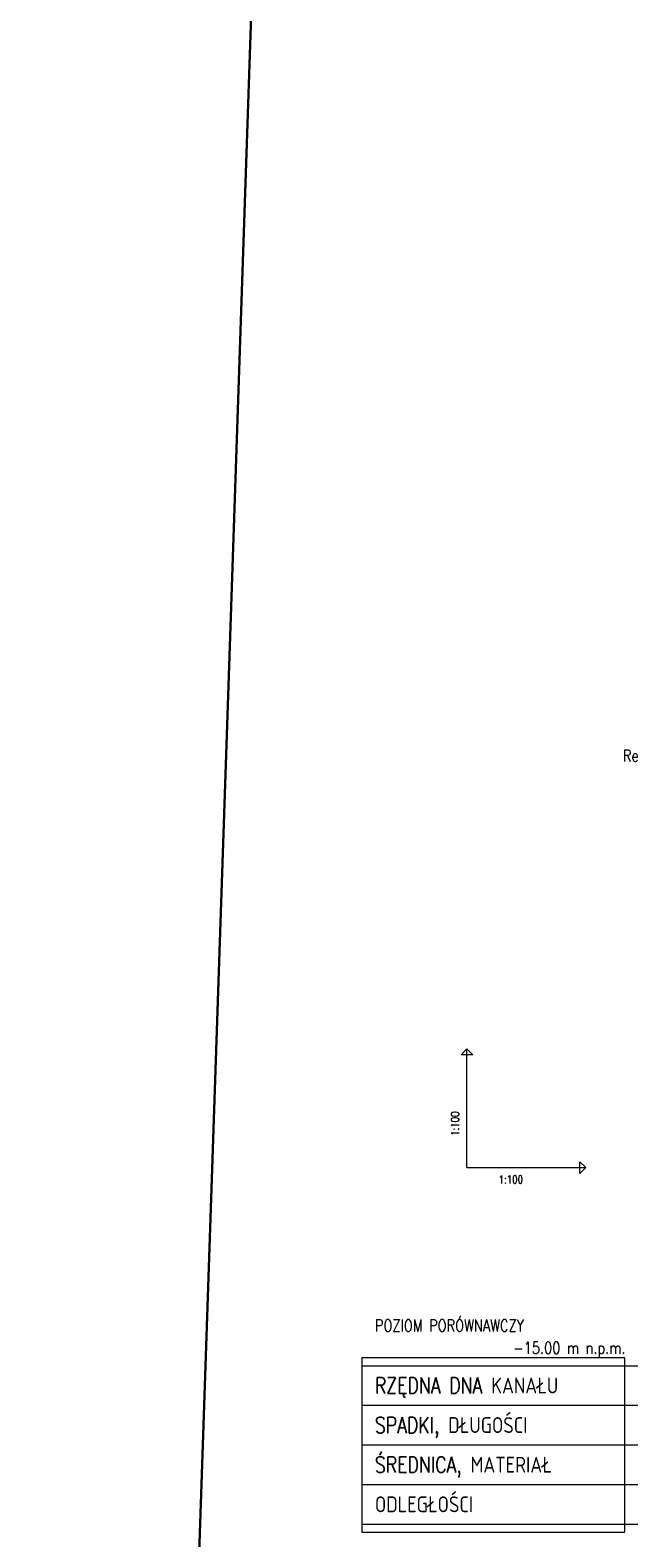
# Model space of a CAD drawing. Header units: millimetres. Extents: x 50853 to 54955, y -8480 to -6058.
# Tile 9 of 28: x 50853 to 51004, y -7208 to -6827. Entities that reach past the tile are written whole.
import ezdxf
from ezdxf.enums import TextEntityAlignment as Align

# ---------------------------------------------------------------- set-up
doc = ezdxf.new("R2010")
doc.units = ezdxf.units.MM
doc.header["$LTSCALE"] = 5
for name, color, linetype, lineweight in [('Liczby', 7, 'Continuous', 20), ('Linie_odn', 7, 'Continuous', 13), ('Linie_tabeli', 7, 'Continuous', 13), ('mm_odwierty', 32, 'Continuous', 20), ('Wymiary', 7, 'Continuous', 13)]:
    doc.layers.add(name, color=color, linetype=linetype, lineweight=lineweight)
doc.styles.add('Styl1', font='SIMPLEX.shx', dxfattribs={"width": 0.8})
doc.styles.add('Styl10', font='SIMPLEX.shx', dxfattribs={"width": 0.8})
doc.styles.add('Styl13', font='SIMPLEX.shx', dxfattribs={"width": 0.8})
doc.styles.add('Styl8', font='SIMPLEX.shx', dxfattribs={"width": 0.8})

msp = doc.modelspace()

# ---------------------------------------------------------------- linework, layer by layer
at = {"layer": 'Linie_odn'}
for q in [(50963.13, -7084.2), (50993.13, -7114.2)]:
    msp.add_line((50963.13, -7114.2), q, dxfattribs=at)
for points in [[(50963.13, -7084.2), (50964.63, -7085.7), (50961.63, -7085.7)], [(50993.13, -7114.2), (50991.63, -7115.7), (50991.63, -7112.7)]]:
    msp.add_lwpolyline(points, close=True, dxfattribs=at)
at = {"layer": 'Linie_tabeli'}
for p, q in [((50936.57, -7164.2), (51007.19, -7164.2)), ((50936.57, -7174.2), (51007.19, -7174.2)), ((50936.57, -7184.2), (51007.19, -7184.2)), ((50936.57, -7194.2), (51007.19, -7194.2)), ((50936.57, -7204.2), (51007.19, -7204.2))]:
    msp.add_line(p, q, dxfattribs=at)
msp.add_lwpolyline([(50936.57, -7206.2), (51002.97, -7206.2), (51002.97, -7162.2), (50936.57, -7162.2)], close=True, dxfattribs=at)
at = {"layer": 'mm_odwierty', "color": 1, "lineweight": 30}
msp.add_line((50852.82, -8475.03), (50934.17, -6067.39), dxfattribs=at)

# ---------------------------------------------------------------- texts
at = {"layer": 'Liczby', "style": 'Styl13', "width": 0.8}
msp.add_text('Rew.1', height=3, dxfattribs=at).set_placement((51007.19, -7011.7), align=Align.CENTER)
at = {"layer": 'Liczby', "style": 'Styl10', "width": 0.8}
msp.add_text('POZIOM PORÓWNAWCZY', height=3, dxfattribs=at).set_placement((50939.89, -7155.58))
msp.add_text('-15.00 m n.p.m.', height=3, dxfattribs=at).set_placement((51003.19, -7161.2), align=Align.RIGHT)
at = {"layer": 'Linie_tabeli', "style": 'Styl1', "width": 0.8}
for s, p in [('RZĘDNA DNA KANAŁU', (50939.89, -7171.2)), ('SPADKI, DŁUGOŚCI', (50939.89, -7181.2)), ('ŚREDNICA, MATERIAŁ', (50939.89, -7191.2)), ('ODLEGŁOŚCI', (50939.89, -7201.2))]:
    msp.add_text(s, height=4, dxfattribs=at).set_placement(p)
at = {"layer": 'Wymiary', "style": 'Styl8', "width": 0.8}
msp.add_text('1:100', height=2, rotation=90, dxfattribs=at).set_placement((50961.13, -7106.2))
msp.add_text('1:100', height=2, dxfattribs=at).set_placement((50971.13, -7118.2))

doc.saveas('drawing.dxf')
